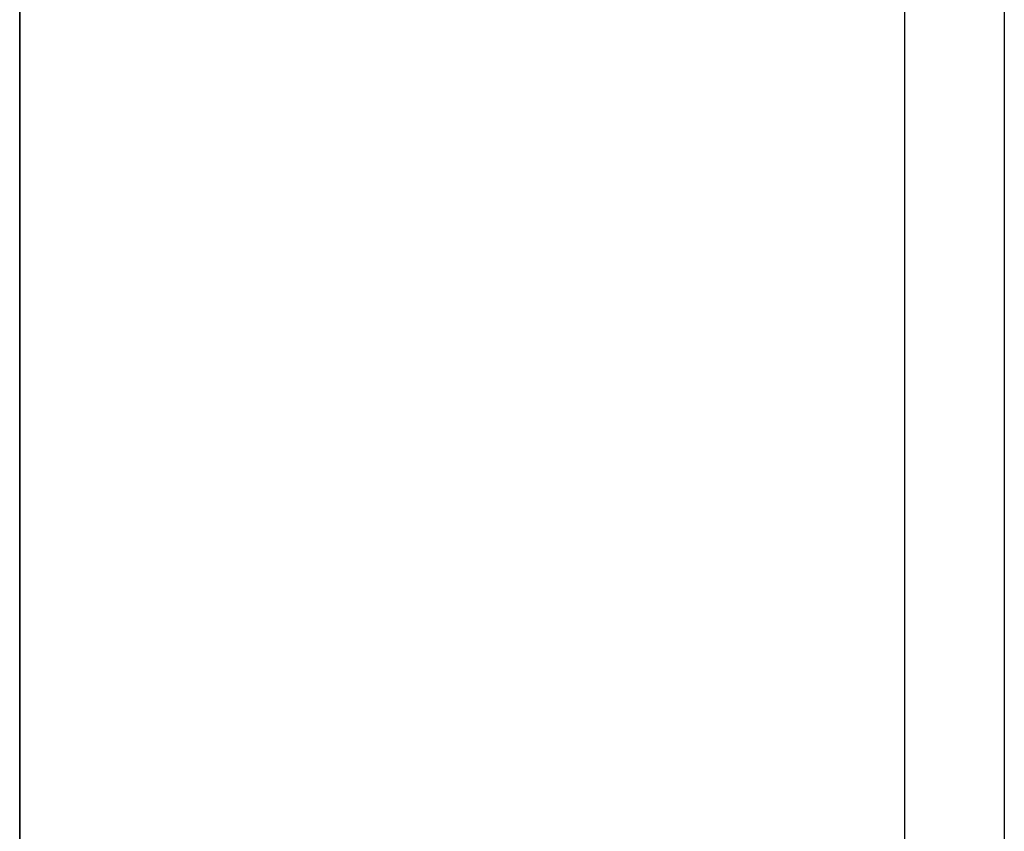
# Model space of a CAD drawing. Extents: x 0 to 210, y 0 to 297.
# Tile 53 of 68: x 141.77 to 143.48, y 199.92 to 201.33. Entities that reach past the tile are written whole.
import ezdxf

# ---------------------------------------------------------------- set-up
doc = ezdxf.new("R2010")
doc.units = 0
doc.layers.get('0').update_dxf_attribs({"linetype": 'CONTINUOUS'})
doc.layers.add('BL$4----', color=7, linetype='CONTINUOUS')
doc.layers.add('ET$1A---_TEKST', color=7, linetype='CONTINUOUS')

msp = doc.modelspace()

# ---------------------------------------------------------------- linework, layer by layer
msp.add_lwpolyline([(141.7726, 202.0267), (141.7726, 198.3636), (143.3117, 198.3636), (143.3117, 202.0267)])
at = {"layer": 'BL$4----'}
msp.add_line((141.7726, 198.3636), (141.7726, 202.8836), dxfattribs=at)
at = {"layer": 'ET$1A---_TEKST'}
msp.add_line((143.4844, 202.8836), (143.4844, 198.2036), dxfattribs=at)
msp.add_line((143.4844, 202.8836), (143.4844, 198.2036), dxfattribs=at)
msp.add_line((143.4844, 202.8836), (143.4844, 198.2036), dxfattribs=at)

doc.saveas('drawing.dxf')
